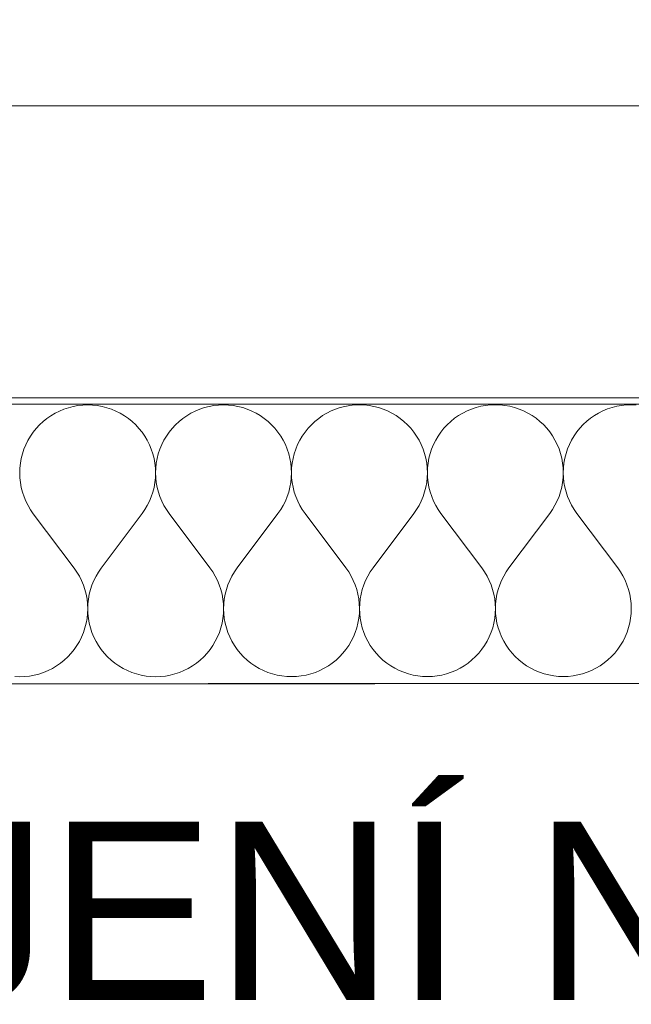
# Model space of a CAD drawing. Header units: millimetres. Extents: x -24674 to 2959, y -2716 to 20653.
# Tile 12 of 161: x -18819 to -18476, y 11 to 563. Entities that reach past the tile are written whole.
import ezdxf

# ---------------------------------------------------------------- set-up
doc = ezdxf.new("R2010")
doc.units = ezdxf.units.MM
doc.header["$MEASUREMENT"] = 0
doc.linetypes.add('Wipeout_Contour', pattern=[1000, 0, -1000])
for name, color, linetype in [('9._POHLED ZÁPADNÍ_1_2D prvky - obecné', 7, 'Continuous'), ('9._POHLED ZÁPADNÍ_1_Anotace - SP', 7, 'Continuous'), ('9._POHLED ZÁPADNÍ_1_Konstrukce - krov', 7, 'Continuous'), ('9._POHLED ZÁPADNÍ_1_Konstrukce - nosné', 7, 'Continuous'), ('9._POHLED ZÁPADNÍ_1_Nové_Konstrukce - nosné', 7, 'Continuous'), ('9._POHLED ZÁPADNÍ_1_Nové_Situace - terén', 7, 'Continuous'), ('9._POHLED ZÁPADNÍ_1_Nové_Výplně - Povrchové', 7, 'Continuous'), ('9._POHLED ZÁPADNÍ_1_Nové_Výplně – Řezové', 7, 'Continuous'), ('9._POHLED ZÁPADNÍ_1_Výplně - Povrchové', 7, 'Continuous'), ('9._POHLED ZÁPADNÍ_1_VÝTAH VAR 1', 7, 'Continuous')]:
    doc.layers.add(name, color=color, linetype=linetype)
doc.styles.add('GENEROVANÝ_STYL_1', font='txt')

# ---------------------------------------------------------------- blocks, each defined once
blk = doc.blocks.new('*X9', base_point=(-27719.5, -6043.99))
at = {"layer": '9._POHLED ZÁPADNÍ_1_Nové_Výplně – Řezové', "color": 21, "linetype": 'Continuous', "lineweight": 20, "true_color": 0xffaaaa}
for p, q in [((-18796.95, 343.28), (-18799.38, 342.06)), ((-18794.44, 344.32), (-18796.95, 343.28)), ((-18791.86, 345.18), (-18794.44, 344.32)), ((-18789.22, 345.86), (-18791.86, 345.18)), ((-18786.54, 346.34), (-18789.22, 345.86)), ((-18783.84, 346.63), (-18786.54, 346.34)), ((-18781.12, 346.73), (-18783.84, 346.63)), ((-18778.4, 346.64), (-18781.12, 346.73)), ((-18775.7, 346.35), (-18778.4, 346.64)), ((-18773.02, 345.87), (-18775.7, 346.35)), ((-18770.38, 345.19), (-18773.02, 345.87)), ((-18767.8, 344.34), (-18770.38, 345.19)), ((-18765.29, 343.3), (-18767.8, 344.34)), ((-18762.85, 342.08), (-18765.29, 343.3)), ((-18720.76, 343.32), (-18723.19, 342.1)), ((-18718.25, 344.36), (-18720.76, 343.32)), ((-18715.67, 345.22), (-18718.25, 344.36)), ((-18713.03, 345.89), (-18715.67, 345.22)), ((-18710.35, 346.38), (-18713.03, 345.89)), ((-18707.65, 346.67), (-18710.35, 346.38)), ((-18704.93, 346.77), (-18707.65, 346.67)), ((-18702.21, 346.67), (-18704.93, 346.77)), ((-18699.51, 346.38), (-18702.21, 346.67)), ((-18696.83, 345.9), (-18699.51, 346.38)), ((-18694.19, 345.23), (-18696.83, 345.9)), ((-18691.61, 344.37), (-18694.19, 345.23)), ((-18689.1, 343.33), (-18691.61, 344.37)), ((-18686.66, 342.11), (-18689.1, 343.33)), ((-18644.57, 343.35), (-18647, 342.13)), ((-18642.06, 344.4), (-18644.57, 343.35)), ((-18639.48, 345.26), (-18642.06, 344.4)), ((-18636.84, 345.93), (-18639.48, 345.26)), ((-18634.16, 346.42), (-18636.84, 345.93)), ((-18631.46, 346.71), (-18634.16, 346.42)), ((-18628.74, 346.81), (-18631.46, 346.71)), ((-18626.02, 346.71), (-18628.74, 346.81)), ((-18623.32, 346.42), (-18626.02, 346.71)), ((-18620.64, 345.94), (-18623.32, 346.42)), ((-18618, 345.27), (-18620.64, 345.94)), ((-18615.42, 344.41), (-18618, 345.27)), ((-18612.91, 343.37), (-18615.42, 344.41)), ((-18610.47, 342.15), (-18612.91, 343.37)), ((-18568.38, 343.39), (-18570.81, 342.17)), ((-18565.87, 344.43), (-18568.38, 343.39)), ((-18563.29, 345.29), (-18565.87, 344.43)), ((-18560.65, 345.97), (-18563.29, 345.29)), ((-18557.97, 346.45), (-18560.65, 345.97)), ((-18555.27, 346.74), (-18557.97, 346.45)), ((-18552.55, 346.84), (-18555.27, 346.74)), ((-18549.83, 346.75), (-18552.55, 346.84)), ((-18547.13, 346.46), (-18549.83, 346.75)), ((-18544.45, 345.98), (-18547.13, 346.46)), ((-18541.81, 345.3), (-18544.45, 345.98)), ((-18539.23, 344.45), (-18541.81, 345.3)), ((-18536.72, 343.41), (-18539.23, 344.45)), ((-18534.28, 342.19), (-18536.72, 343.41)), ((-18492.19, 343.43), (-18494.62, 342.21)), ((-18489.68, 344.47), (-18492.19, 343.43)), ((-18487.1, 345.33), (-18489.68, 344.47)), ((-18484.46, 346), (-18487.1, 345.33)), ((-18481.78, 346.49), (-18484.46, 346)), ((-18479.08, 346.78), (-18481.78, 346.49)), ((-18476.36, 346.88), (-18479.08, 346.78)), ((-18473.64, 346.78), (-18476.36, 346.88)), ((-18806.07, 337.41), (-18808.06, 335.55)), ((-18803.95, 339.12), (-18806.07, 337.41)), ((-18801.72, 340.67), (-18803.95, 339.12)), ((-18799.38, 342.06), (-18801.72, 340.67)), ((-18760.51, 340.69), (-18762.85, 342.08)), ((-18758.28, 339.14), (-18760.51, 340.69)), ((-18756.16, 337.43), (-18758.28, 339.14)), ((-18754.17, 335.58), (-18756.16, 337.43)), ((-18729.88, 337.45), (-18731.87, 335.59)), ((-18727.76, 339.15), (-18729.88, 337.45)), ((-18725.53, 340.71), (-18727.76, 339.15)), ((-18723.19, 342.1), (-18725.53, 340.71)), ((-18684.32, 340.73), (-18686.66, 342.11)), ((-18682.09, 339.18), (-18684.32, 340.73)), ((-18679.97, 337.47), (-18682.09, 339.18)), ((-18677.98, 335.62), (-18679.97, 337.47)), ((-18653.69, 337.48), (-18655.68, 335.63)), ((-18651.57, 339.19), (-18653.69, 337.48)), ((-18649.34, 340.74), (-18651.57, 339.19)), ((-18647, 342.13), (-18649.34, 340.74)), ((-18608.13, 340.76), (-18610.47, 342.15)), ((-18605.9, 339.21), (-18608.13, 340.76)), ((-18603.78, 337.51), (-18605.9, 339.21)), ((-18601.79, 335.65), (-18603.78, 337.51)), ((-18577.5, 337.52), (-18579.49, 335.66)), ((-18575.38, 339.23), (-18577.5, 337.52)), ((-18573.15, 340.78), (-18575.38, 339.23)), ((-18570.81, 342.17), (-18573.15, 340.78)), ((-18531.94, 340.8), (-18534.28, 342.19)), ((-18529.71, 339.25), (-18531.94, 340.8)), ((-18527.59, 337.54), (-18529.71, 339.25)), ((-18525.6, 335.69), (-18527.59, 337.54)), ((-18501.31, 337.56), (-18503.3, 335.7)), ((-18499.19, 339.26), (-18501.31, 337.56)), ((-18496.96, 340.82), (-18499.19, 339.26)), ((-18494.62, 342.21), (-18496.96, 340.82)), ((-18811.62, 331.44), (-18813.17, 329.21)), ((-18809.91, 333.56), (-18811.62, 331.44)), ((-18808.06, 335.55), (-18809.91, 333.56)), ((-18752.32, 333.59), (-18754.17, 335.58)), ((-18750.61, 331.47), (-18752.32, 333.59)), ((-18749.06, 329.24), (-18750.61, 331.47)), ((-18735.43, 331.48), (-18736.98, 329.24)), ((-18733.72, 333.6), (-18735.43, 331.48)), ((-18731.87, 335.59), (-18733.72, 333.6)), ((-18676.13, 333.63), (-18677.98, 335.62)), ((-18674.42, 331.51), (-18676.13, 333.63)), ((-18672.87, 329.27), (-18674.42, 331.51)), ((-18659.24, 331.51), (-18660.79, 329.28)), ((-18657.53, 333.63), (-18659.24, 331.51)), ((-18655.68, 335.63), (-18657.53, 333.63)), ((-18599.93, 333.66), (-18601.79, 335.65)), ((-18598.23, 331.54), (-18599.93, 333.66)), ((-18596.68, 329.31), (-18598.23, 331.54)), ((-18583.05, 331.55), (-18584.6, 329.32)), ((-18581.34, 333.67), (-18583.05, 331.55)), ((-18579.49, 335.66), (-18581.34, 333.67)), ((-18523.74, 333.7), (-18525.6, 335.69)), ((-18522.04, 331.58), (-18523.74, 333.7)), ((-18520.49, 329.35), (-18522.04, 331.58)), ((-18506.86, 331.59), (-18508.41, 329.35)), ((-18505.15, 333.71), (-18506.86, 331.59)), ((-18503.3, 335.7), (-18505.15, 333.71)), ((-18814.55, 326.86), (-18815.77, 324.43)), ((-18813.17, 329.21), (-18814.55, 326.86)), ((-18747.67, 326.9), (-18749.06, 329.24)), ((-18746.45, 324.46), (-18747.67, 326.9)), ((-18738.36, 326.9), (-18739.58, 324.47)), ((-18736.98, 329.24), (-18738.36, 326.9)), ((-18671.48, 326.93), (-18672.87, 329.27)), ((-18670.26, 324.5), (-18671.48, 326.93)), ((-18662.17, 326.94), (-18663.39, 324.5)), ((-18660.79, 329.28), (-18662.17, 326.94)), ((-18595.29, 326.97), (-18596.68, 329.31)), ((-18594.07, 324.54), (-18595.29, 326.97)), ((-18585.98, 326.97), (-18587.2, 324.54)), ((-18584.6, 329.32), (-18585.98, 326.97)), ((-18519.1, 327.01), (-18520.49, 329.35)), ((-18517.88, 324.57), (-18519.1, 327.01)), ((-18509.79, 327.01), (-18511.01, 324.58)), ((-18508.41, 329.35), (-18509.79, 327.01)), ((-18816.81, 321.92), (-18817.67, 319.33)), ((-18815.77, 324.43), (-18816.81, 321.92)), ((-18745.41, 321.95), (-18746.45, 324.46)), ((-18744.55, 319.37), (-18745.41, 321.95)), ((-18740.62, 321.95), (-18741.48, 319.37)), ((-18739.58, 324.47), (-18740.62, 321.95)), ((-18669.22, 321.99), (-18670.26, 324.5)), ((-18668.36, 319.41), (-18669.22, 321.99)), ((-18664.43, 321.99), (-18665.28, 319.41)), ((-18663.39, 324.5), (-18664.43, 321.99)), ((-18593.03, 322.02), (-18594.07, 324.54)), ((-18592.17, 319.44), (-18593.03, 322.02)), ((-18588.24, 322.03), (-18589.09, 319.44)), ((-18587.2, 324.54), (-18588.24, 322.03)), ((-18516.84, 322.06), (-18517.88, 324.57)), ((-18515.98, 319.48), (-18516.84, 322.06)), ((-18512.05, 322.06), (-18512.9, 319.48)), ((-18511.01, 324.58), (-18512.05, 322.06)), ((-18818.34, 316.7), (-18818.82, 314.02)), ((-18817.67, 319.33), (-18818.34, 316.7)), ((-18743.88, 316.73), (-18744.55, 319.37)), ((-18743.39, 314.06), (-18743.88, 316.73)), ((-18742.15, 316.73), (-18742.63, 314.06)), ((-18741.48, 319.37), (-18742.15, 316.73)), ((-18667.69, 316.77), (-18668.36, 319.41)), ((-18667.2, 314.09), (-18667.69, 316.77)), ((-18665.95, 316.77), (-18666.44, 314.09)), ((-18665.28, 319.41), (-18665.95, 316.77)), ((-18591.5, 316.81), (-18592.17, 319.44)), ((-18591.01, 314.13), (-18591.5, 316.81)), ((-18589.76, 316.81), (-18590.24, 314.13)), ((-18589.09, 319.44), (-18589.76, 316.81)), ((-18515.31, 316.84), (-18515.98, 319.48)), ((-18514.82, 314.17), (-18515.31, 316.84)), ((-18513.57, 316.84), (-18514.05, 314.17)), ((-18512.9, 319.48), (-18513.57, 316.84)), ((-18819.1, 311.31), (-18819.2, 308.6)), ((-18818.82, 314.02), (-18819.1, 311.31)), ((-18743.1, 311.35), (-18743.39, 314.06)), ((-18743.01, 308.63), (-18743.1, 311.35)), ((-18742.91, 311.35), (-18743.01, 308.63)), ((-18742.63, 314.06), (-18742.91, 311.35)), ((-18666.91, 311.39), (-18667.2, 314.09)), ((-18666.82, 308.67), (-18666.91, 311.39)), ((-18666.72, 311.39), (-18666.82, 308.67)), ((-18666.44, 314.09), (-18666.72, 311.39)), ((-18590.72, 311.42), (-18591.01, 314.13)), ((-18590.63, 308.7), (-18590.72, 311.42)), ((-18590.53, 311.42), (-18590.63, 308.7)), ((-18590.24, 314.13), (-18590.53, 311.42)), ((-18514.53, 311.46), (-18514.82, 314.17)), ((-18514.44, 308.74), (-18514.53, 311.46)), ((-18514.34, 311.46), (-18514.44, 308.74)), ((-18514.05, 314.17), (-18514.34, 311.46)), ((-18819.2, 308.6), (-18819.1, 305.88)), ((-18819.1, 305.88), (-18818.8, 303.17)), ((-18743.4, 303.21), (-18743.11, 305.91)), ((-18743.11, 305.91), (-18743.01, 308.63)), ((-18743.01, 308.63), (-18742.91, 305.91)), ((-18742.91, 305.91), (-18742.61, 303.21)), ((-18667.21, 303.24), (-18666.91, 305.95)), ((-18666.91, 305.95), (-18666.82, 308.67)), ((-18666.82, 308.67), (-18666.72, 305.95)), ((-18666.72, 305.95), (-18666.42, 303.25)), ((-18591.02, 303.28), (-18590.72, 305.99)), ((-18590.72, 305.99), (-18590.63, 308.7)), ((-18590.63, 308.7), (-18590.53, 305.99)), ((-18590.53, 305.99), (-18590.23, 303.28)), ((-18514.83, 303.32), (-18514.53, 306.02)), ((-18514.53, 306.02), (-18514.44, 308.74)), ((-18514.44, 308.74), (-18514.34, 306.02)), ((-18514.34, 306.02), (-18514.04, 303.32)), ((-18818.8, 303.17), (-18818.32, 300.5)), ((-18818.32, 300.5), (-18817.64, 297.86)), ((-18744.55, 297.9), (-18743.88, 300.53)), ((-18743.88, 300.53), (-18743.4, 303.21)), ((-18742.61, 303.21), (-18742.13, 300.53)), ((-18742.13, 300.53), (-18741.45, 297.9)), ((-18668.36, 297.93), (-18667.69, 300.57)), ((-18667.69, 300.57), (-18667.21, 303.24)), ((-18666.42, 303.25), (-18665.94, 300.57)), ((-18665.94, 300.57), (-18665.26, 297.93)), ((-18592.17, 297.97), (-18591.5, 300.6)), ((-18591.5, 300.6), (-18591.02, 303.28)), ((-18590.23, 303.28), (-18589.75, 300.6)), ((-18589.75, 300.6), (-18589.07, 297.97)), ((-18515.98, 298), (-18515.31, 300.64)), ((-18515.31, 300.64), (-18514.83, 303.32)), ((-18514.04, 303.32), (-18513.56, 300.64)), ((-18513.56, 300.64), (-18512.88, 298.01)), ((-18817.64, 297.86), (-18816.78, 295.28)), ((-18816.78, 295.28), (-18815.73, 292.77)), ((-18815.73, 292.77), (-18814.51, 290.34)), ((-18747.67, 290.37), (-18746.46, 292.8)), ((-18746.46, 292.8), (-18745.41, 295.31)), ((-18745.41, 295.31), (-18744.55, 297.9)), ((-18741.45, 297.9), (-18740.59, 295.32)), ((-18740.59, 295.32), (-18739.54, 292.8)), ((-18739.54, 292.8), (-18738.32, 290.37)), ((-18671.48, 290.41), (-18670.26, 292.84)), ((-18670.26, 292.84), (-18669.22, 295.35)), ((-18669.22, 295.35), (-18668.36, 297.93)), ((-18665.26, 297.93), (-18664.4, 295.35)), ((-18664.4, 295.35), (-18663.35, 292.84)), ((-18663.35, 292.84), (-18662.13, 290.41)), ((-18595.29, 290.44), (-18594.07, 292.87)), ((-18594.07, 292.87), (-18593.03, 295.39)), ((-18593.03, 295.39), (-18592.17, 297.97)), ((-18589.07, 297.97), (-18588.21, 295.39)), ((-18588.21, 295.39), (-18587.16, 292.88)), ((-18587.16, 292.88), (-18585.94, 290.45)), ((-18519.1, 290.48), (-18517.88, 292.91)), ((-18517.88, 292.91), (-18516.84, 295.42)), ((-18516.84, 295.42), (-18515.98, 298)), ((-18512.88, 298.01), (-18512.02, 295.43)), ((-18512.02, 295.43), (-18510.97, 292.91)), ((-18510.97, 292.91), (-18509.75, 290.48)), ((-18814.51, 290.34), (-18813.12, 288)), ((-18813.12, 288), (-18811.57, 285.77)), ((-18750.62, 285.8), (-18749.06, 288.03)), ((-18749.06, 288.03), (-18747.67, 290.37)), ((-18738.32, 290.37), (-18736.93, 288.04)), ((-18736.93, 288.04), (-18735.38, 285.8)), ((-18674.43, 285.83), (-18672.87, 288.07)), ((-18672.87, 288.07), (-18671.48, 290.41)), ((-18662.13, 290.41), (-18660.74, 288.07)), ((-18660.74, 288.07), (-18659.19, 285.84)), ((-18598.23, 285.87), (-18596.68, 288.1)), ((-18596.68, 288.1), (-18595.29, 290.44)), ((-18585.94, 290.45), (-18584.55, 288.11)), ((-18584.55, 288.11), (-18583, 285.88)), ((-18522.04, 285.91), (-18520.49, 288.14)), ((-18520.49, 288.14), (-18519.1, 290.48)), ((-18509.75, 290.48), (-18508.36, 288.15)), ((-18508.36, 288.15), (-18506.81, 285.91)), ((-18811.57, 285.77), (-18788.7, 255.3)), ((-18750.62, 285.8), (-18773.46, 255.31)), ((-18735.38, 285.8), (-18712.51, 255.34)), ((-18674.43, 285.83), (-18697.27, 255.34)), ((-18659.19, 285.84), (-18636.32, 255.37)), ((-18598.23, 285.87), (-18621.08, 255.38)), ((-18583, 285.88), (-18560.12, 255.41)), ((-18522.04, 285.91), (-18544.89, 255.42)), ((-18506.81, 285.91), (-18483.93, 255.45)), ((-18787.14, 253.07), (-18788.7, 255.3)), ((-18773.46, 255.31), (-18775.01, 253.07)), ((-18710.95, 253.1), (-18712.51, 255.34)), ((-18697.27, 255.34), (-18698.82, 253.11)), ((-18634.76, 253.14), (-18636.32, 255.37)), ((-18621.08, 255.38), (-18622.63, 253.15)), ((-18558.57, 253.18), (-18560.12, 255.41)), ((-18544.89, 255.42), (-18546.44, 253.18)), ((-18482.38, 253.21), (-18483.93, 255.45)), ((-18785.75, 250.73), (-18787.14, 253.07)), ((-18784.53, 248.3), (-18785.75, 250.73)), ((-18776.4, 250.74), (-18777.62, 248.3)), ((-18775.01, 253.07), (-18776.4, 250.74)), ((-18709.56, 250.77), (-18710.95, 253.1)), ((-18708.34, 248.34), (-18709.56, 250.77)), ((-18700.21, 250.77), (-18701.43, 248.34)), ((-18698.82, 253.11), (-18700.21, 250.77)), ((-18633.37, 250.8), (-18634.76, 253.14)), ((-18632.15, 248.37), (-18633.37, 250.8)), ((-18624.02, 250.81), (-18625.24, 248.38)), ((-18622.63, 253.15), (-18624.02, 250.81)), ((-18557.18, 250.84), (-18558.57, 253.18)), ((-18555.96, 248.41), (-18557.18, 250.84)), ((-18554.91, 245.9), (-18555.96, 248.41)), ((-18549.05, 248.41), (-18550.09, 245.9)), ((-18547.83, 250.84), (-18549.05, 248.41)), ((-18546.44, 253.18), (-18547.83, 250.84)), ((-18480.99, 250.88), (-18482.38, 253.21)), ((-18479.77, 248.45), (-18480.99, 250.88)), ((-18478.72, 245.93), (-18479.77, 248.45)), ((-18783.48, 245.79), (-18784.53, 248.3)), ((-18782.62, 243.21), (-18783.48, 245.79)), ((-18781.95, 240.57), (-18782.62, 243.21)), ((-18779.52, 243.21), (-18780.19, 240.57)), ((-18778.66, 245.79), (-18779.52, 243.21)), ((-18777.62, 248.3), (-18778.66, 245.79)), ((-18707.29, 245.82), (-18708.34, 248.34)), ((-18706.43, 243.24), (-18707.29, 245.82)), ((-18705.76, 240.61), (-18706.43, 243.24)), ((-18703.33, 243.25), (-18704, 240.61)), ((-18702.47, 245.83), (-18703.33, 243.25)), ((-18701.43, 248.34), (-18702.47, 245.83)), ((-18631.1, 245.86), (-18632.15, 248.37)), ((-18630.24, 243.28), (-18631.1, 245.86)), ((-18629.57, 240.64), (-18630.24, 243.28)), ((-18627.14, 243.28), (-18627.81, 240.65)), ((-18626.28, 245.86), (-18627.14, 243.28)), ((-18625.24, 248.38), (-18626.28, 245.86)), ((-18554.05, 243.32), (-18554.91, 245.9)), ((-18553.38, 240.68), (-18554.05, 243.32)), ((-18550.95, 243.32), (-18551.62, 240.68)), ((-18550.09, 245.9), (-18550.95, 243.32)), ((-18477.86, 243.35), (-18478.72, 245.93)), ((-18477.18, 240.72), (-18477.86, 243.35)), ((-18781.46, 237.9), (-18781.95, 240.57)), ((-18781.17, 235.19), (-18781.46, 237.9)), ((-18780.68, 237.9), (-18780.97, 235.19)), ((-18780.19, 240.57), (-18780.68, 237.9)), ((-18705.27, 237.93), (-18705.76, 240.61)), ((-18704.98, 235.23), (-18705.27, 237.93)), ((-18704.49, 237.93), (-18704.78, 235.23)), ((-18704, 240.61), (-18704.49, 237.93)), ((-18629.08, 237.97), (-18629.57, 240.64)), ((-18628.79, 235.26), (-18629.08, 237.97)), ((-18628.3, 237.97), (-18628.59, 235.26)), ((-18627.81, 240.65), (-18628.3, 237.97)), ((-18552.89, 238), (-18553.38, 240.68)), ((-18552.59, 235.3), (-18552.89, 238)), ((-18552.11, 238.01), (-18552.4, 235.3)), ((-18551.62, 240.68), (-18552.11, 238.01)), ((-18476.7, 238.04), (-18477.18, 240.72)), ((-18476.4, 235.34), (-18476.7, 238.04)), ((-18781.07, 232.47), (-18781.17, 235.19)), ((-18781.16, 229.75), (-18781.07, 232.47)), ((-18780.97, 235.19), (-18781.07, 232.47)), ((-18781.07, 232.47), (-18780.97, 229.75)), ((-18704.88, 232.51), (-18704.98, 235.23)), ((-18704.97, 229.79), (-18704.88, 232.51)), ((-18704.78, 235.23), (-18704.88, 232.51)), ((-18704.88, 232.51), (-18704.78, 229.79)), ((-18628.69, 232.55), (-18628.79, 235.26)), ((-18628.78, 229.83), (-18628.69, 232.55)), ((-18628.59, 235.26), (-18628.69, 232.55)), ((-18628.69, 232.55), (-18628.59, 229.83)), ((-18552.49, 232.58), (-18552.59, 235.3)), ((-18552.59, 229.86), (-18552.49, 232.58)), ((-18552.4, 235.3), (-18552.49, 232.58)), ((-18552.49, 232.58), (-18552.4, 229.86)), ((-18476.3, 232.62), (-18476.4, 235.34)), ((-18476.4, 229.9), (-18476.3, 232.62)), ((-18781.93, 224.37), (-18781.45, 227.05)), ((-18781.45, 227.05), (-18781.16, 229.75)), ((-18780.97, 229.75), (-18780.68, 227.05)), ((-18780.68, 227.05), (-18780.2, 224.37)), ((-18705.74, 224.41), (-18705.26, 227.08)), ((-18705.26, 227.08), (-18704.97, 229.79)), ((-18704.78, 229.79), (-18704.49, 227.08)), ((-18704.49, 227.08), (-18704.01, 224.41)), ((-18629.55, 224.44), (-18629.07, 227.12)), ((-18629.07, 227.12), (-18628.78, 229.83)), ((-18628.59, 229.83), (-18628.3, 227.12)), ((-18628.3, 227.12), (-18627.82, 224.44)), ((-18553.36, 224.48), (-18552.88, 227.16)), ((-18552.88, 227.16), (-18552.59, 229.86)), ((-18552.4, 229.86), (-18552.11, 227.16)), ((-18552.11, 227.16), (-18551.62, 224.48)), ((-18477.17, 224.52), (-18476.69, 227.19)), ((-18476.69, 227.19), (-18476.4, 229.9)), ((-18783.46, 219.15), (-18782.6, 221.73)), ((-18782.6, 221.73), (-18781.93, 224.37)), ((-18780.2, 224.37), (-18779.52, 221.73)), ((-18779.52, 221.73), (-18778.66, 219.15)), ((-18707.26, 219.19), (-18706.41, 221.77)), ((-18706.41, 221.77), (-18705.74, 224.41)), ((-18704.01, 224.41), (-18703.33, 221.77)), ((-18703.33, 221.77), (-18702.47, 219.19)), ((-18631.07, 219.22), (-18630.22, 221.81)), ((-18630.22, 221.81), (-18629.55, 224.44)), ((-18627.82, 224.44), (-18627.14, 221.81)), ((-18627.14, 221.81), (-18626.28, 219.23)), ((-18554.88, 219.26), (-18554.03, 221.84)), ((-18554.03, 221.84), (-18553.36, 224.48)), ((-18551.62, 224.48), (-18550.95, 221.84)), ((-18550.95, 221.84), (-18550.09, 219.26)), ((-18478.69, 219.3), (-18477.84, 221.88)), ((-18477.84, 221.88), (-18477.17, 224.52)), ((-18785.71, 214.2), (-18784.49, 216.64)), ((-18784.49, 216.64), (-18783.46, 219.15)), ((-18778.66, 219.15), (-18777.62, 216.64)), ((-18777.62, 216.64), (-18776.41, 214.21)), ((-18709.52, 214.24), (-18708.3, 216.67)), ((-18708.3, 216.67), (-18707.26, 219.19)), ((-18702.47, 219.19), (-18701.43, 216.68)), ((-18701.43, 216.68), (-18700.22, 214.24)), ((-18633.33, 214.28), (-18632.11, 216.71)), ((-18632.11, 216.71), (-18631.07, 219.22)), ((-18626.28, 219.23), (-18625.24, 216.71)), ((-18625.24, 216.71), (-18624.02, 214.28)), ((-18557.14, 214.31), (-18555.92, 216.75)), ((-18555.92, 216.75), (-18554.88, 219.26)), ((-18550.09, 219.26), (-18549.05, 216.75)), ((-18549.05, 216.75), (-18547.83, 214.32)), ((-18480.95, 214.35), (-18479.73, 216.78)), ((-18479.73, 216.78), (-18478.69, 219.3)), ((-18788.64, 209.63), (-18787.1, 211.86)), ((-18787.1, 211.86), (-18785.71, 214.2)), ((-18776.41, 214.21), (-18775.02, 211.87)), ((-18775.02, 211.87), (-18773.47, 209.63)), ((-18712.45, 209.66), (-18710.9, 211.9)), ((-18710.9, 211.9), (-18709.52, 214.24)), ((-18700.22, 214.24), (-18698.83, 211.9)), ((-18698.83, 211.9), (-18697.27, 209.67)), ((-18636.26, 209.7), (-18634.71, 211.93)), ((-18634.71, 211.93), (-18633.33, 214.28)), ((-18624.02, 214.28), (-18622.64, 211.94)), ((-18622.64, 211.94), (-18621.08, 209.71)), ((-18560.07, 209.74), (-18558.52, 211.97)), ((-18558.52, 211.97), (-18557.14, 214.31)), ((-18547.83, 214.32), (-18546.45, 211.98)), ((-18546.45, 211.98), (-18544.89, 209.74)), ((-18485.59, 207.65), (-18483.88, 209.77)), ((-18483.88, 209.77), (-18482.33, 212.01)), ((-18482.33, 212.01), (-18480.95, 214.35)), ((-18794.19, 203.66), (-18792.2, 205.51)), ((-18792.2, 205.51), (-18790.35, 207.51)), ((-18790.35, 207.51), (-18788.64, 209.63)), ((-18773.47, 209.63), (-18771.76, 207.51)), ((-18771.76, 207.51), (-18769.9, 205.52)), ((-18769.9, 205.52), (-18767.91, 203.67)), ((-18718, 203.69), (-18716.01, 205.55)), ((-18716.01, 205.55), (-18714.16, 207.54)), ((-18714.16, 207.54), (-18712.45, 209.66)), ((-18697.27, 209.67), (-18695.57, 207.55)), ((-18695.57, 207.55), (-18693.71, 205.56)), ((-18693.71, 205.56), (-18691.72, 203.71)), ((-18641.81, 203.73), (-18639.82, 205.59)), ((-18639.82, 205.59), (-18637.97, 207.58)), ((-18637.97, 207.58), (-18636.26, 209.7)), ((-18621.08, 209.71), (-18619.38, 207.59)), ((-18619.38, 207.59), (-18617.52, 205.6)), ((-18617.52, 205.6), (-18615.53, 203.74)), ((-18565.62, 203.77), (-18563.63, 205.62)), ((-18563.63, 205.62), (-18561.78, 207.62)), ((-18561.78, 207.62), (-18560.07, 209.74)), ((-18544.89, 209.74), (-18543.19, 207.62)), ((-18543.19, 207.62), (-18541.33, 205.63)), ((-18541.33, 205.63), (-18539.34, 203.78)), ((-18489.43, 203.8), (-18487.44, 205.66)), ((-18487.44, 205.66), (-18485.59, 207.65)), ((-18803.31, 197.79), (-18800.88, 199.01)), ((-18800.88, 199.01), (-18798.54, 200.4)), ((-18798.54, 200.4), (-18796.31, 201.95)), ((-18796.31, 201.95), (-18794.19, 203.66)), ((-18767.91, 203.67), (-18765.79, 201.96)), ((-18765.79, 201.96), (-18763.56, 200.41)), ((-18763.56, 200.41), (-18761.22, 199.03)), ((-18761.22, 199.03), (-18758.79, 197.81)), ((-18727.12, 197.82), (-18724.69, 199.04)), ((-18724.69, 199.04), (-18722.35, 200.43)), ((-18722.35, 200.43), (-18720.12, 201.99)), ((-18720.12, 201.99), (-18718, 203.69)), ((-18691.72, 203.71), (-18689.6, 202)), ((-18689.6, 202), (-18687.37, 200.45)), ((-18687.37, 200.45), (-18685.03, 199.06)), ((-18685.03, 199.06), (-18682.6, 197.84)), ((-18650.93, 197.86), (-18648.5, 199.08)), ((-18648.5, 199.08), (-18646.16, 200.47)), ((-18646.16, 200.47), (-18643.93, 202.02)), ((-18643.93, 202.02), (-18641.81, 203.73)), ((-18615.53, 203.74), (-18613.41, 202.04)), ((-18613.41, 202.04), (-18611.18, 200.49)), ((-18611.18, 200.49), (-18608.84, 199.1)), ((-18608.84, 199.1), (-18606.4, 197.88)), ((-18574.74, 197.9), (-18572.31, 199.12)), ((-18572.31, 199.12), (-18569.97, 200.51)), ((-18569.97, 200.51), (-18567.74, 202.06)), ((-18567.74, 202.06), (-18565.62, 203.77)), ((-18539.34, 203.78), (-18537.22, 202.07)), ((-18537.22, 202.07), (-18534.99, 200.52)), ((-18534.99, 200.52), (-18532.65, 199.14)), ((-18532.65, 199.14), (-18530.21, 197.92)), ((-18498.55, 197.93), (-18496.12, 199.15)), ((-18496.12, 199.15), (-18493.78, 200.54)), ((-18493.78, 200.54), (-18491.55, 202.1)), ((-18491.55, 202.1), (-18489.43, 203.8)), ((-18821.86, 194.43), (-18819.14, 194.33)), ((-18819.14, 194.33), (-18816.42, 194.43)), ((-18816.42, 194.43), (-18813.72, 194.72)), ((-18813.72, 194.72), (-18811.04, 195.21)), ((-18811.04, 195.21), (-18808.41, 195.88)), ((-18808.41, 195.88), (-18805.83, 196.74)), ((-18805.83, 196.74), (-18803.31, 197.79)), ((-18758.79, 197.81), (-18756.27, 196.77)), ((-18756.27, 196.77), (-18753.69, 195.91)), ((-18753.69, 195.91), (-18751.05, 195.24)), ((-18751.05, 195.24), (-18748.38, 194.76)), ((-18748.38, 194.76), (-18745.67, 194.47)), ((-18745.67, 194.47), (-18742.95, 194.37)), ((-18742.95, 194.37), (-18740.23, 194.47)), ((-18740.23, 194.47), (-18737.53, 194.76)), ((-18737.53, 194.76), (-18734.85, 195.25)), ((-18734.85, 195.25), (-18732.22, 195.92)), ((-18732.22, 195.92), (-18729.64, 196.78)), ((-18729.64, 196.78), (-18727.12, 197.82)), ((-18682.6, 197.84), (-18680.08, 196.8)), ((-18680.08, 196.8), (-18677.5, 195.95)), ((-18677.5, 195.95), (-18674.86, 195.27)), ((-18674.86, 195.27), (-18672.19, 194.79)), ((-18672.19, 194.79), (-18669.48, 194.5)), ((-18669.48, 194.5), (-18666.76, 194.41)), ((-18666.76, 194.41), (-18664.04, 194.51)), ((-18664.04, 194.51), (-18661.34, 194.8)), ((-18661.34, 194.8), (-18658.66, 195.28)), ((-18658.66, 195.28), (-18656.03, 195.96)), ((-18656.03, 195.96), (-18653.45, 196.82)), ((-18653.45, 196.82), (-18650.93, 197.86)), ((-18606.4, 197.88), (-18603.89, 196.84)), ((-18603.89, 196.84), (-18601.31, 195.98)), ((-18601.31, 195.98), (-18598.67, 195.31)), ((-18598.67, 195.31), (-18596, 194.83)), ((-18596, 194.83), (-18593.29, 194.54)), ((-18593.29, 194.54), (-18590.57, 194.44)), ((-18590.57, 194.44), (-18587.85, 194.54)), ((-18587.85, 194.54), (-18585.15, 194.83)), ((-18585.15, 194.83), (-18582.47, 195.32)), ((-18582.47, 195.32), (-18579.84, 195.99)), ((-18579.84, 195.99), (-18577.25, 196.85)), ((-18577.25, 196.85), (-18574.74, 197.9)), ((-18530.21, 197.92), (-18527.7, 196.88)), ((-18527.7, 196.88), (-18525.12, 196.02)), ((-18525.12, 196.02), (-18522.48, 195.35)), ((-18522.48, 195.35), (-18519.81, 194.87)), ((-18519.81, 194.87), (-18517.1, 194.58)), ((-18517.1, 194.58), (-18514.38, 194.48)), ((-18514.38, 194.48), (-18511.66, 194.58)), ((-18511.66, 194.58), (-18508.96, 194.87)), ((-18508.96, 194.87), (-18506.28, 195.36)), ((-18506.28, 195.36), (-18503.65, 196.03)), ((-18503.65, 196.03), (-18501.06, 196.89)), ((-18501.06, 196.89), (-18498.55, 197.93))]:
    blk.add_line(p, q, dxfattribs=at)

msp = doc.modelspace()

# ---------------------------------------------------------------- hatches: boundary and pattern name
at = {"layer": '9._POHLED ZÁPADNÍ_1_Nové_Situace - terén', "linetype": 'Continuous', "lineweight": 0, "true_color": 0xfed4d4}
msp.add_hatch(color=254, dxfattribs=at).paths.add_polyline_path([(-20142.43, 2682.34), (-20183.55, 346.74), (-15902.04, 348.04), (-16017.44, 349.73), (-16015.08, 511.79), (-16234.47, 512.68), (-16235.75, 429.96), (-16395.73, 432.45), (-16394.48, 513.33), (-20103.77, 528.31), (-20103.2, 668.3), (-20031.2, 668.01), (-19999.86, 2682.35)])
msp.add_hatch(color=254, dxfattribs=at).paths.add_polyline_path([(-20142.43, 2682.34), (-20183.55, 346.74), (-15902.04, 348.04), (-16017.44, 349.73), (-16015.08, 511.79), (-16234.47, 512.68), (-16235.75, 429.96), (-16395.73, 432.45), (-16394.48, 513.33), (-20103.77, 528.31), (-20103.2, 668.3), (-20031.2, 668.01), (-19999.86, 2682.35)])

# ---------------------------------------------------------------- linework, layer by layer
at = {"layer": '9._POHLED ZÁPADNÍ_1_Nové_Situace - terén', "color": 1, "linetype": 'Continuous', "lineweight": 25, "flags": 128}
msp.add_lwpolyline([(-20142.43, 2682.34), (-20183.55, 346.74), (-15902.04, 348.04), (-16017.44, 349.73), (-16015.08, 511.79), (-16234.47, 512.68), (-16235.75, 429.96), (-16395.73, 432.45), (-16394.48, 513.33), (-20103.77, 528.31), (-20103.2, 668.3), (-20031.2, 668.01), (-19999.86, 2682.35)], close=True, dxfattribs=at)
msp.add_lwpolyline([(-20142.43, 2682.34), (-20183.55, 346.74), (-15902.04, 348.04), (-16017.44, 349.73), (-16015.08, 511.79), (-16234.47, 512.68), (-16235.75, 429.96), (-16395.73, 432.45), (-16394.48, 513.33), (-20103.77, 528.31), (-20103.2, 668.3), (-20031.2, 668.01), (-19999.86, 2682.35)], close=True, dxfattribs=at)

# ---------------------------------------------------------------- texts
at = {"layer": '9._POHLED ZÁPADNÍ_1_Anotace - SP', "color": 1, "linetype": 'Continuous', "lineweight": 25, "insert": (-17786.23, 62.5), "char_height": 100, "attachment_point": 5, "style": 'GENEROVANÝ_STYL_1'}
msp.add_mtext('\\A1;{\\pqc;\\fArial|b0|i0|c238|p38;NAPOJENÍ NOVÉ POZEDNICE NA STÁVAJÍCÍ}', dxfattribs=at)

# ---------------------------------------------------------------- next in the draw order: wipeouts: each hides what was drawn before it
at = {"color": 254, "linetype": 'Wipeout_Contour', "lineweight": 0, "ltscale": 72995.383912}
msp.add_wipeout([(-20484.72, 189.72), (-16009.88, 191.87), (-16009.96, 351.87), (-20481.93, 349.73)], dxfattribs=at).dxf.layer = '9._POHLED ZÁPADNÍ_1_Nové_Výplně - Povrchové'

# ---------------------------------------------------------------- next in the draw order: linework, layer by layer
at = {"layer": '9._POHLED ZÁPADNÍ_1_Nové_Konstrukce - nosné', "color": 1, "linetype": 'Continuous', "lineweight": 25, "flags": 128}
for points in [[(-16009.96, 351.87), (-20481.93, 349.73)], [(-20484.72, 189.72), (-16009.88, 191.87)]]:
    msp.add_lwpolyline(points, dxfattribs=at)

# ---------------------------------------------------------------- next in the draw order: wipeouts: each hides what was drawn before it
at = {"color": 254, "linetype": 'Wipeout_Contour', "lineweight": 0, "ltscale": 72102.487205}
msp.add_wipeout([(-20184.46, 348.52), (-15847.42, 349.83), (-15847.54, 749.83), (-20184.58, 748.52)], dxfattribs=at).dxf.layer = '9._POHLED ZÁPADNÍ_1_Výplně - Povrchové'

# ---------------------------------------------------------------- next in the draw order: linework, layer by layer
at = {"layer": '9._POHLED ZÁPADNÍ_1_Konstrukce - krov', "color": 8, "linetype": 'Continuous', "lineweight": 13}
msp.add_line((-20178.93, 514.5), (-15844, 514.5), dxfattribs=at)
at = {"layer": '9._POHLED ZÁPADNÍ_1_Konstrukce - nosné', "color": 251, "linetype": 'Continuous', "lineweight": 20, "true_color": 0x6a6a6a, "flags": 128}
msp.add_lwpolyline([(-20184.46, 348.52), (-15847.42, 349.83)], dxfattribs=at)

# ---------------------------------------------------------------- next in the draw order: wipeouts: each hides what was drawn before it
at = {"color": 254, "linetype": 'Wipeout_Contour', "lineweight": 0, "ltscale": 72995.383912}
msp.add_wipeout([(-20484.72, 189.72), (-16009.88, 191.87), (-16009.96, 351.87), (-20481.93, 349.73)], dxfattribs=at).dxf.layer = '9._POHLED ZÁPADNÍ_1_Nové_Výplně – Řezové'

# ---------------------------------------------------------------- next in the draw order: linework, layer by layer
at = {"layer": '9._POHLED ZÁPADNÍ_1_2D prvky - obecné', "color": 7, "linetype": 'Continuous', "lineweight": 13}
msp.add_line((-20183.56, 346.74), (-492.64, 352.73), dxfattribs=at)
at = {"layer": '9._POHLED ZÁPADNÍ_1_Nové_Konstrukce - nosné', "color": 1, "linetype": 'Continuous', "lineweight": 25, "flags": 128}
for points in [[(-16009.96, 351.87), (-20481.93, 349.73)], [(-20644.75, 189.65), (-16009.88, 191.87)]]:
    msp.add_lwpolyline(points, dxfattribs=at)

# ---------------------------------------------------------------- next in the draw order: block references
at = {"layer": '9._POHLED ZÁPADNÍ_1_VÝTAH VAR 1', "color": 9, "linetype": 'Continuous', "lineweight": 13}
msp.add_blockref('*X9', (-27719.5, -6043.99), dxfattribs=at)

doc.saveas('drawing.dxf')
